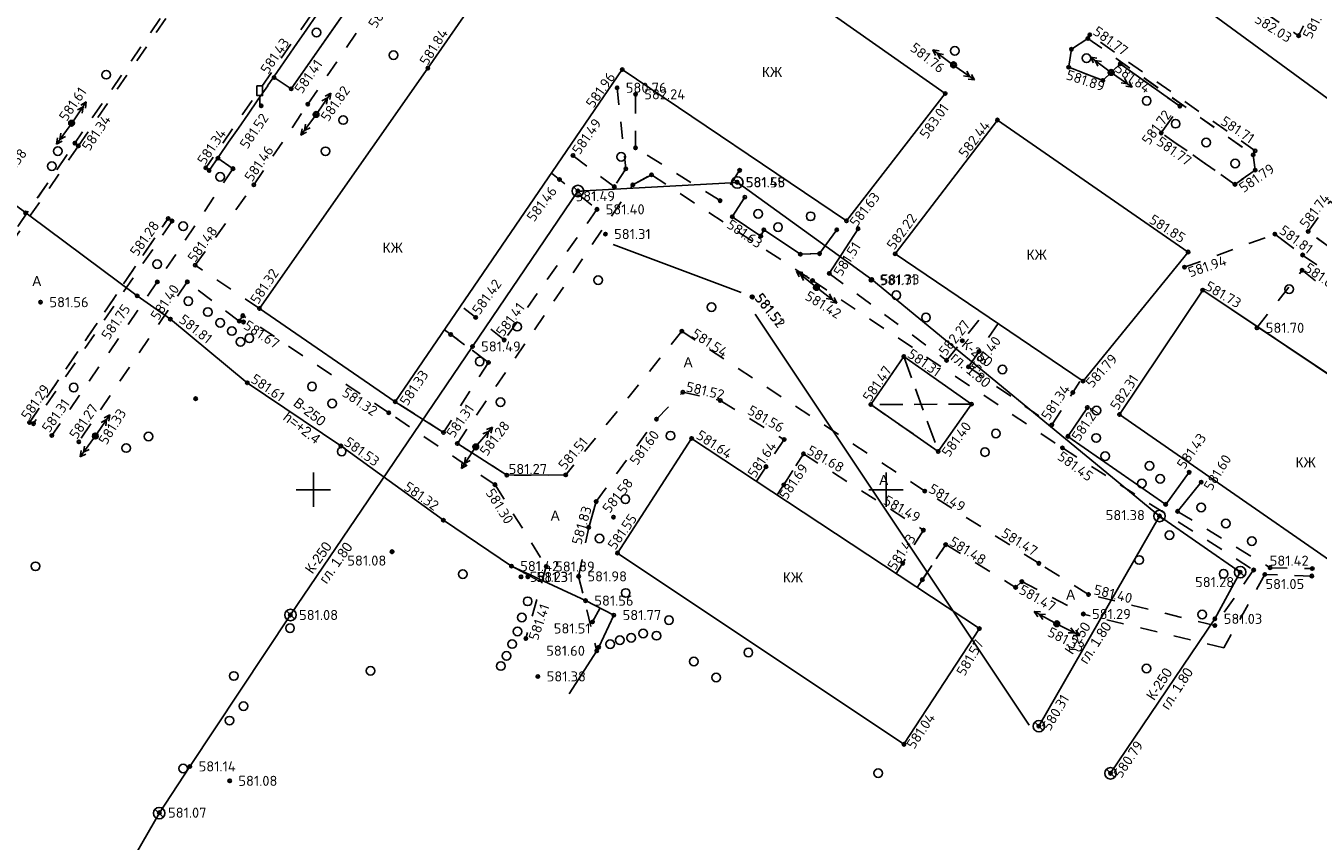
# Model space of a CAD drawing. Header units: metres. Extents: x 548732 to 549770, y 4592490 to 4594056.
# Tile 32 of 61: x 549225 to 549338, y 4593090 to 4593161. Entities that reach past the tile are written whole.
import ezdxf

# ---------------------------------------------------------------- set-up
doc = ezdxf.new("R2010")
doc.units = ezdxf.units.M
doc.header["$PDMODE"] = 32
doc.header["$PDSIZE"] = 0.3
for name, pattern in [('Д_ТРОТ_ТРУБА', [3, 1.5, -1.5]), ('ДОРОГИ_СТРОЯЩ', [9, 8, -1]), ('НАВЕС_ОПОРЫ', [3, 2, -1])]:
    doc.linetypes.add(name, pattern=pattern)
for name, color, linetype in [('(001) Сетка', 92, 'Continuous'), ('(003) Пункты', 7, 'Continuous'), ('(007) Здания', 7, 'Continuous'), ('(011) Колодцы', 7, 'Continuous'), ('(014) Водопровод', 5, 'ИК_Водопровод -------в--------'), ('(017) Канализация', 32, 'KANALIS_K_1'), ('(022) Возд. Линии', 7, 'Continuous'), ('(025) Дорога', 7, 'Continuous'), ('(026) Д_знаки', 7, 'Continuous'), ('(038) Деревья', 7, 'Continuous')]:
    doc.layers.add(name, color=color, linetype=linetype)
doc.layers.add('trubi goryachi', color=7, linetype='Continuous', lineweight=0)
doc.styles.add('BM-431', font='bm431.ttf')
doc.styles.add('D-431', font='d431.ttf')
doc.styles.add('P-131', font='p131.ttf')
doc.styles.add('S', font='txtwr', dxfattribs={"oblique": 15})
doc.styles.get("Standard").update_dxf_attribs({"font": 'simplex.shx'})
doc.linetypes.add('GAZ_VOZDUSH', pattern='A,1,-2,["~",Standard,S=3,R=0,X=-1.5,Y=-1.5],-1,10', length=14)
doc.linetypes.add('KANALIS_K', pattern='A,1,["<",Standard,S=1.8,R=0,X=-0.9,Y=-0.9],3,-1,["К",Standard,S=1.8,R=0,X=-0.9,Y=-0.9],-1,10', length=16)
doc.linetypes.add('KANALIS_K_1', pattern='A,1,[">",Standard,S=1.8,R=0,X=-0.9,Y=-0.9],3,-1,["К",Standard,S=1.8,R=0,X=-0.9,Y=-0.9],-1,10', length=16)
doc.linetypes.add('ИК_Водопровод -------в--------', pattern='A,9,-0.6,["В",Standard,S=1.2,R=0,X=0,Y=-0.6],-1.2', length=10.8)

# ---------------------------------------------------------------- blocks, each defined once
blk = doc.blocks.new('d')
at = {"layer": '(038) Деревья'}
blk.add_ellipse((0, 0), major_axis=(0.265, 0.265), ratio=1, start_param=5.497787, end_param=11.780972, dxfattribs=at)
blk = doc.blocks.new('strela1')
at = {"layer": '(022) Возд. Линии'}
for p, q in [((-2, 0), (-1.5, 0.25)), ((0, 0), (-2, 0)), ((-2, 0), (-1.5, -0.25)), ((-1.5, 0), (-1, 0.25)), ((-1.5, 0), (-1, -0.25))]:
    blk.add_line(p, q, dxfattribs=at)
blk = doc.blocks.new('strela2')
at = {"layer": '(022) Возд. Линии'}
for p, q in [((0, 0), (2, 0)), ((1.5, 0), (1, 0.25)), ((1.5, 0), (1, -0.25)), ((2, 0), (1.5, 0.25)), ((2, 0), (1.5, -0.25))]:
    blk.add_line(p, q, dxfattribs=at)
blk = doc.blocks.new('STOLB')
at = {"layer": '(022) Возд. Линии'}
blk.add_circle((0, 0), 0.25, dxfattribs=at)
blk = doc.blocks.new('I02063')
at = {"linetype": 'Continuous'}
blk.add_lwpolyline([(-0.5, 3.5), (-0.5, 1.8), (0.5, 1.8), (0.5, 3.5)], close=True, dxfattribs=at)
blk.add_lwpolyline([(0.5, 0), (0, 0), (0, 1.8)], dxfattribs=at)
at = {"color": 4, "style": 'S', "oblique": 15}
blk.add_attdef('Z', (1.280972, -0.066143), '', height=2, dxfattribs=at)
blk = doc.blocks.new('I01171')
blk.add_line((-0.722283, 0.697501), (0.702286, -0.69785))
blk.add_circle((0, 0), 1)
at = {"color": 4, "style": 'S', "oblique": 15}
blk.add_attdef('Z', (1.616431, -1.093486), '', height=2, dxfattribs=at)

msp = doc.modelspace()

# ---------------------------------------------------------------- linework, layer by layer
at = {"layer": '(001) Сетка'}
for p, q in [((549250.35, 4593122), (549250.35, 4593119)), ((549300.35, 4593122), (549300.35, 4593119)), ((549248.85, 4593120.5), (549251.85, 4593120.5)), ((549298.85, 4593120.5), (549301.85, 4593120.5))]:
    msp.add_line(p, q, dxfattribs=at)
at = {"layer": '(003) Пункты', "color": 7}
for p in [(549318.14, 4593160.24, 581.76), (549317.97, 4593159.92, 581.73), (549336.38, 4593160.16, 581.62), (549316.54, 4593158.97, 581.85), (549260.35, 4593157.32, 581.84), (549277.32, 4593157.2, 581.96), (549306.25, 4593157.61, 581.76), (549316.3, 4593157.4, 581.89), (549320.01, 4593156.95, 581.84), (549320.8, 4593157.7, 581.79), (549246.92, 4593156.5, 581.43), (549319.29, 4593156.25, 582.45), (549248.41, 4593155.51, 581.41), (549276.87, 4593155.61, 580.76), (549278.48, 4593155.04, 582.24), (549305.52, 4593155.1, 583.01), (549245.8, 4593154.03, 581.52), (549249.86, 4593154.17, 581.52), (549326.01, 4593154, 581.72), (549229.24, 4593152.51, 581.61), (549250.59, 4593153.28, 581.82), (549310.08, 4593152.79, 582.44), (549324.38, 4593151.66, 581.77), (549229.53, 4593150.77, 581.44), (549229.83, 4593150.53, 581.34), (549278.48, 4593150.36, 581.54), (549332.58, 4593150.1, 581.71), (549242.02, 4593149.45, 581.39), (549273.02, 4593149.69, 581.49), (549332.41, 4593149.76, 581.76), (549240.95, 4593148.62, 581.34), (549241.24, 4593148.38, 581.37), (549243.33, 4593148.54, 581.47), (549277.63, 4593148.53, 581.56), (549279.87, 4593148.01, 581.52), (549287.57, 4593148.4, 581.98), (549332.59, 4593148.42, 581.72), (549245.15, 4593147.13, 581.46), (549271.84, 4593147.59, 581.46), (549276.63, 4593146.97, 581.47), (549278.24, 4593147.14, 581.49), (549287.34, 4593147.37, 581.48), (549287.36, 4593147.34, 581.55), (549330.82, 4593147.17, 581.79), (549273.45, 4593146.59, 581.49), (549285.86, 4593145.75, 581.62), (549288.02, 4593146.05, 582.12), (549225.22, 4593144.67, 581.53), (549275.11, 4593144.99, 581.4), (549237.67, 4593144.2, 581.28), (549238.01, 4593143.97, 581.27), (549286.93, 4593144.34, 581.63), (549296.89, 4593143.99, 581.63), (549297.91, 4593143.3, 581.67), (549275.85, 4593142.83, 581.31), (549289.42, 4593142.66, 581.67), (549289.68, 4593143.2, 581.65), (549296.05, 4593143.21, 581.53), (549334.31, 4593142.83, 581.81), (549337.21, 4593143.05, 581.74), (549292.87, 4593141.07, 581.45), (549294.55, 4593141.12, 581.55), (549301.15, 4593141.11, 582.22), (549326.73, 4593141.26, 581.85), (549240.03, 4593140.11, 581.48), (549326.41, 4593139.93, 581.94), (549336.73, 4593141, 581.62), (549293.93, 4593138.77, 581.51), (549295.4, 4593139.39, 581.87), (549299.04, 4593138.8, 581.71), (549299.12, 4593138.87, 581.33), (549336.68, 4593139.67, 581.62), (549236.72, 4593138.65, 581.35), (549239.34, 4593138.66, 581.4), (549294.27, 4593138.17, 581.42), (549328, 4593137.94, 581.73), (549226.53, 4593136.88, 581.56), (549234.96, 4593137.43, 581.75), (549288.65, 4593137.35, 581.51), (549288.69, 4593137.31, 581.52), (549237.86, 4593135.4, 581.81), (549244.19, 4593135.7, 581.65), (549245.64, 4593136.33, 581.32), (549264.52, 4593135.55, 581.42), (549243.88, 4593135.23, 581.51), (549244.25, 4593135.15, 581.67), (549282.52, 4593134.34, 581.54), (549332.74, 4593134.64, 581.7), (549262.34, 4593134.06, 581.34), (549267.01, 4593133.58, 581.41), (549307.01, 4593133.51, 584.34), (549264.24, 4593133.01, 581.49), (549301.9, 4593132.14, 581.31), (549308.47, 4593132.58, 584.3), (549265.64, 4593131.62, 581.43), (549305.64, 4593131.8, 582.27), (549307.55, 4593131.24, 581.4), (549244.58, 4593129.84, 581.61), (549317.56, 4593129.99, 581.79), (549282.6, 4593129.02, 581.52), (549316.66, 4593129, 581.57), (549240.07, 4593128.45, 581.48), (549257.5, 4593128.19, 581.33), (549285.88, 4593128.29, 581.62), (549299.02, 4593127.94, 581.47), (549307.81, 4593127.98, 581.3), (549317.93, 4593127.68, 581.62), (549225.56, 4593126.37, 581.29), (549256.93, 4593127.22, 581.32), (549280.3, 4593126.66, 581.6), (549320.73, 4593127.07, 582.31), (549225.91, 4593126.27, 581.23), (549227.51, 4593125.23, 581.31), (549261.71, 4593125.5, 581.31), (549314.83, 4593126.16, 581.34), (549229.86, 4593124.68, 581.27), (549231.31, 4593125.19, 581.33), (549252.75, 4593124.32, 581.53), (549262.92, 4593124.54, 581.34), (549264.53, 4593124.24, 581.28), (549283.38, 4593124.98, 581.64), (549291.46, 4593124.88, 581.56), (549315.75, 4593124.15, 581.45), (549316.24, 4593125.16, 581.21), (549293.14, 4593123.63, 581.68), (549304.91, 4593123.84, 581.4), (549289.87, 4593122.51, 581.63), (549326.82, 4593122.02, 581.42), (549266.21, 4593120.94, 581.3), (549267.24, 4593121.77, 581.27), (549272.38, 4593121.79, 581.51), (549291.42, 4593120.92, 581.69), (549327.87, 4593121.16, 581.6), (549303.73, 4593120.38, 581.49), (549275.04, 4593119.46, 581.52), (549324.77, 4593119.22, 581.37), (549325.81, 4593118.61, 581.42), (549261.7, 4593117.83, 581.32), (549276.55, 4593118.1, 581.58), (549324.23, 4593118.2, 581.38), (549274.39, 4593117.21, 581.83), (549303.61, 4593116.97, 581.49), (549257.21, 4593115.08, 581.07), (549257.22, 4593115.09, 581.08), (549305.56, 4593115.7, 581.48), (549276.9, 4593114.97, 581.55), (549301.81, 4593114.07, 581.43), (549313.69, 4593114.07, 581.47), (549267.65, 4593113.83, 581.42), (549268.48, 4593112.89, 581.23), (549269.07, 4593112.88, 581.31), (549270.69, 4593113.79, 581.88), (549273.51, 4593112.93, 581.98), (549331.27, 4593113.3, 581.28), (549332.45, 4593113.49, 581.33), (549333.42, 4593113.1, 581.35), (549333.89, 4593113.69, 581.31), (549337.53, 4593112.96, 581.05), (549337.57, 4593113.61, 581.42), (549303.52, 4593112.64, 581.35), (549311.67, 4593111.97, 581.5), (549312.21, 4593112.47, 581.47), (549274.11, 4593110.81, 581.56), (549318.04, 4593111.35, 581.4), (549248.34, 4593109.56, 581.08), (549276.58, 4593109.54, 581.77), (549317.58, 4593109.64, 581.29), (549274.73, 4593108.95, 581.51), (549308.5, 4593108.37, 581.57), (549315.26, 4593108.79, 581.33), (549329.07, 4593109.22, 581.03), (549329.07, 4593108.63, 581.05), (549268.91, 4593107.5, 581.41), (549275.09, 4593106.42, 581.6), (549275.26, 4593106.74, 581.6), (549269.95, 4593104.19, 581.38), (549313.69, 4593099.84, 580.31), (549301.92, 4593098.26, 581.04), (549239.56, 4593096.33, 581.13), (549243.04, 4593095.07, 581.08), (549319.95, 4593095.73, 580.79), (549236.9, 4593092.29, 581.07)]:
    msp.add_point(p, dxfattribs=at)
at = {"layer": '(007) Здания'}
for p, q in [((549274.08, 4593177.22), (549260.35, 4593157.32)), ((549260.35, 4593157.32), (549245.64, 4593136.33)), ((549277.32, 4593157.2), (549257.5, 4593128.19)), ((549296.89, 4593143.99), (549277.32, 4593157.2)), ((549296.89, 4593143.99), (549305.52, 4593155.1)), ((549310.08, 4593152.79), (549301.15, 4593141.11)), ((549326.73, 4593141.26), (549310.08, 4593152.79)), ((549317.56, 4593129.99), (549326.73, 4593141.26)), ((549301.15, 4593141.11), (549317.56, 4593129.99)), ((549320.73, 4593127.07), (549328, 4593137.94)), ((549328, 4593137.94), (549350.02, 4593123.18)), ((549245.64, 4593136.33), (549257.5, 4593128.19)), ((549307.81, 4593127.98), (549301.9, 4593132.14)), ((549283.38, 4593124.98), (549276.9, 4593114.97)), ((549308.5, 4593108.37), (549283.38, 4593124.98)), ((549276.9, 4593114.97), (549301.92, 4593098.26)), ((549301.92, 4593098.26), (549308.5, 4593108.37))]:
    msp.add_line(p, q, dxfattribs=at)
at = {"layer": '(007) Здания', "flags": 128}
for points in [[(549274.08, 4593177.22), (549305.52, 4593155.1)], [(549260.35, 4593157.32), (549245.64, 4593136.33), (549257.5, 4593128.19)], [(549296.89, 4593143.99), (549277.32, 4593157.2), (549257.5, 4593128.19)]]:
    msp.add_lwpolyline(points, dxfattribs=at)
at = {"layer": '(007) Здания'}
for points in [[(549317.56, 4593129.99), (549326.73, 4593141.26), (549310.08, 4593152.79)], [(549355.38, 4593116.62), (549348.71, 4593121.51), (549350.02, 4593123.18), (549328, 4593137.94)], [(549320.73, 4593127.07), (549348.76, 4593107.61), (549355.38, 4593116.62)]]:
    msp.add_lwpolyline(points, dxfattribs=at)
at = {"layer": '(007) Здания', "flags": 128}
for points in [[(549304.91, 4593123.84), (549307.81, 4593127.98), (549301.9, 4593132.14), (549299.02, 4593127.94)], [(549283.38, 4593124.98), (549276.9, 4593114.97), (549301.92, 4593098.26), (549308.5, 4593108.37)]]:
    msp.add_lwpolyline(points, close=True, dxfattribs=at)
at = {"layer": '(007) Здания', "linetype": 'НАВЕС_ОПОРЫ'}
for points in [[(549301.9, 4593132.14), (549304.91, 4593123.84)], [(549307.81, 4593127.98), (549299.02, 4593127.94)]]:
    msp.add_lwpolyline(points, dxfattribs=at)
at = {"layer": '(014) Водопровод', "linetype": 'GAZ_VOZDUSH'}
for q in [(549261.7, 4593117.83), (549274.11, 4593110.81)]:
    msp.add_line((549267.65, 4593113.83), q, dxfattribs=at)
at = {"layer": '(014) Водопровод', "flags": 128}
for points in [[(549428.84, 4593101.05), (549389.71, 4593121.18), (549359.81, 4593139.39), (549141.81, 4593298.95)], [(549276.54, 4593141.91), (549287.7, 4593137.73)], [(549312.86, 4593099.92), (549288.92, 4593135.84)]]:
    msp.add_lwpolyline(points, dxfattribs=at)
at = {"layer": '(014) Водопровод', "linetype": 'GAZ_VOZDUSH', "flags": 128}
for points in [[(549234.96, 4593137.43), (549224, 4593145.61), (549223.01, 4593146.96), (549212.9, 4593153.43), (549207.33, 4593157.68)], [(549244.58, 4593129.84), (549237.86, 4593135.4), (549234.96, 4593137.43)], [(549261.7, 4593117.83), (549252.75, 4593124.32), (549244.58, 4593129.84)], [(549272.67, 4593102.66), (549275.09, 4593106.42), (549275.26, 4593106.74), (549276.58, 4593109.54), (549274.11, 4593110.81)]]:
    msp.add_lwpolyline(points, dxfattribs=at)
at = {"layer": '(017) Канализация', "linetype": 'KANALIS_K'}
for p, q in [((549273.45, 4593146.59), (549287.36, 4593147.34)), ((549287.34, 4593147.37), (549299.12, 4593138.87)), ((549273.45, 4593146.59), (549264.24, 4593133.01)), ((549299.12, 4593138.87), (549324.23, 4593118.2)), ((549264.24, 4593133.01), (549248.34, 4593109.56)), ((549324.23, 4593118.2), (549313.69, 4593099.84)), ((549331.27, 4593113.3), (549324.23, 4593118.2)), ((549329.07, 4593109.22), (549331.27, 4593113.3)), ((549248.34, 4593109.56), (549239.56, 4593096.33)), ((549319.95, 4593095.73), (549329.07, 4593109.22)), ((549239.56, 4593096.33), (549236.9, 4593092.29)), ((549239.56, 4593096.33), (549239.56, 4593096.33))]:
    msp.add_line(p, q, dxfattribs=at)
at = {"layer": '(017) Канализация', "linetype": 'KANALIS_K', "flags": 128}
msp.add_lwpolyline([(549190.16, 4593011.17), (549236.9, 4593092.29)], dxfattribs=at)
at = {"layer": '(022) Возд. Линии', "color": 1, "linetype": 'ByBlock'}
msp.add_line((549274.73, 4593108.95), (549275.39, 4593110.17), dxfattribs=at)
at = {"layer": '(025) Дорога', "linetype": 'Д_ТРОТ_ТРУБА'}
for p, q in [((549268.82, 4593189.07), (549240.95, 4593148.62)), ((549241.24, 4593148.38), (549269.19, 4593188.82)), ((549249.86, 4593154.17), (549254.76, 4593161.36)), ((549318.14, 4593160.24), (549317.97, 4593159.92)), ((549317.97, 4593159.92), (549332.41, 4593149.76)), ((549332.58, 4593150.1), (549318.14, 4593160.24)), ((549316.54, 4593158.97), (549316.3, 4593157.4)), ((549276.87, 4593155.61), (549277.63, 4593148.53)), ((549245.15, 4593147.13), (549249.86, 4593154.17)), ((549324.38, 4593151.66), (549326.01, 4593154)), ((549330.82, 4593147.17), (549324.38, 4593151.66)), ((549219.52, 4593136.17), (549229.53, 4593150.77)), ((549229.83, 4593150.53), (549219.76, 4593135.91)), ((549285.86, 4593145.75), (549278.48, 4593150.36)), ((549242.02, 4593149.45), (549243.33, 4593148.54)), ((549276.63, 4593146.97), (549273.02, 4593149.69)), ((549243.33, 4593148.54), (549236.72, 4593138.65)), ((549271.14, 4593148.15), (549275.11, 4593144.99)), ((549277.63, 4593148.53), (549276.63, 4593146.97)), ((549287.57, 4593148.4), (549285.86, 4593145.75)), ((549332.59, 4593148.42), (549330.82, 4593147.17)), ((549240.03, 4593140.11), (549245.15, 4593147.13)), ((549262.92, 4593124.54), (549278.24, 4593147.14)), ((549337.21, 4593143.05), (549339.11, 4593145.69)), ((549275.11, 4593144.99), (549267.01, 4593133.58)), ((549225.56, 4593126.37), (549237.67, 4593144.2)), ((549289.68, 4593143.2), (549289.42, 4593142.66)), ((549326.41, 4593139.93), (549334.31, 4593142.83)), ((549334.31, 4593142.83), (549336.73, 4593141)), ((549344.01, 4593138.1), (549337.21, 4593143.05)), ((549245.64, 4593136.33), (549240.03, 4593140.11)), ((549294.55, 4593141.12), (549292.87, 4593141.07)), ((549336.73, 4593141), (549367.63, 4593119.99)), ((549295.4, 4593139.39), (549305.64, 4593131.8)), ((549332.74, 4593134.64), (549336.68, 4593139.67)), ((549336.68, 4593139.67), (549344.82, 4593133.35)), ((549236.72, 4593138.65), (549227.51, 4593125.23)), ((549239.34, 4593138.66), (549229.86, 4593124.68)), ((549243.88, 4593135.23), (549239.34, 4593138.66)), ((549293.93, 4593138.77), (549315.75, 4593124.15)), ((549256.93, 4593127.22), (549244.19, 4593135.7)), ((549267.01, 4593133.58), (549264.52, 4593135.55)), ((549262.34, 4593134.06), (549265.64, 4593131.62)), ((549282.52, 4593134.34), (549272.38, 4593121.79)), ((549303.73, 4593120.38), (549282.52, 4593134.34)), ((549305.64, 4593131.8), (549307.01, 4593133.51)), ((549265.64, 4593131.62), (549261.71, 4593125.5)), ((549280.3, 4593126.66), (549282.6, 4593129.02)), ((549282.6, 4593129.02), (549285.88, 4593128.29)), ((549285.88, 4593128.29), (549291.46, 4593124.88)), ((549299.02, 4593127.94), (549304.91, 4593123.84)), ((549266.21, 4593120.94), (549256.93, 4593127.22)), ((549275.04, 4593119.46), (549280.3, 4593126.66)), ((549291.46, 4593124.88), (549289.87, 4593122.51)), ((549291.42, 4593120.92), (549293.14, 4593123.63)), ((549293.14, 4593123.63), (549303.61, 4593116.97)), ((549266.21, 4593120.94), (549270.69, 4593113.79)), ((549313.69, 4593114.07), (549303.73, 4593120.38)), ((549273.51, 4593112.93), (549274.39, 4593117.21)), ((549303.61, 4593116.97), (549301.81, 4593114.07)), ((549303.52, 4593112.64), (549305.56, 4593115.7)), ((549305.56, 4593115.7), (549311.67, 4593111.97)), ((549270.69, 4593113.79), (549268.91, 4593107.5)), ((549337.53, 4593112.96), (549333.42, 4593113.1)), ((549333.89, 4593113.69), (549337.57, 4593113.61)), ((549273.51, 4593112.93), (549275.09, 4593106.42)), ((549275.09, 4593106.42), (549275.26, 4593106.74))]:
    msp.add_line(p, q, dxfattribs=at)
at = {"layer": '(025) Дорога', "linetype": 'ByBlock'}
for p, q in [((549270.03, 4593186.44), (549248.41, 4593155.51)), ((549316.54, 4593158.97), (549317.97, 4593159.92)), ((549316.3, 4593157.4), (549319.29, 4593156.25)), ((549319.29, 4593156.25), (549320.8, 4593157.7)), ((549320.8, 4593157.7), (549326.01, 4593154)), ((549248.41, 4593155.51), (549246.92, 4593156.5)), ((549332.58, 4593150.1), (549332.41, 4593149.76)), ((549332.41, 4593149.76), (549332.59, 4593148.42)), ((549240.95, 4593148.62), (549241.24, 4593148.38)), ((549278.24, 4593147.14), (549279.87, 4593148.01)), ((549286.93, 4593144.34), (549288.02, 4593146.05)), ((549237.67, 4593144.2), (549238.01, 4593143.97)), ((549289.42, 4593142.66), (549286.93, 4593144.34)), ((549292.87, 4593141.07), (549289.68, 4593143.2)), ((549296.05, 4593143.21), (549294.55, 4593141.12)), ((549295.4, 4593139.39), (549297.91, 4593143.3)), ((549244.19, 4593135.7), (549243.88, 4593135.23)), ((549301.9, 4593132.14), (549299.02, 4593127.94)), ((549308.47, 4593132.58), (549307.55, 4593131.24)), ((549261.71, 4593125.5), (549257.5, 4593128.19)), ((549304.91, 4593123.84), (549307.81, 4593127.98)), ((549317.93, 4593127.68), (549316.24, 4593125.16)), ((549225.91, 4593126.27), (549225.56, 4593126.37)), ((549267.24, 4593121.77), (549262.92, 4593124.54)), ((549316.24, 4593125.16), (549324.77, 4593119.22)), ((549324.77, 4593119.22), (549326.82, 4593122.02)), ((549272.38, 4593121.79), (549267.24, 4593121.77)), ((549327.87, 4593121.16), (549325.81, 4593118.61)), ((549274.39, 4593117.21), (549275.04, 4593119.46)), ((549311.67, 4593111.97), (549312.21, 4593112.47))]:
    msp.add_line(p, q, dxfattribs=at)
at = {"layer": '(025) Дорога', "linetype": 'Д_ТРОТ_ТРУБА', "flags": 128}
for points in [[(549229.83, 4593150.53), (549260.61, 4593195.39), (549260.23, 4593195.61), (549229.53, 4593150.77)], [(549268.82, 4593189.07), (549240.95, 4593148.62), (549241.24, 4593148.38), (549269.19, 4593188.82)], [(549339.49, 4593166.38), (549336.38, 4593160.16), (549327.07, 4593166.54), (549329.58, 4593173.22)], [(549332.58, 4593150.1), (549318.14, 4593160.24), (549317.97, 4593159.92), (549332.41, 4593149.76)], [(549316.54, 4593158.97), (549316.3, 4593157.4), (549319.29, 4593156.25), (549320.8, 4593157.7), (549326.01, 4593154)], [(549332.58, 4593150.1), (549332.41, 4593149.76), (549332.59, 4593148.42), (549330.82, 4593147.17), (549324.38, 4593151.66), (549326.01, 4593154)], [(549229.83, 4593150.53), (549219.76, 4593135.91), (549219.52, 4593136.17), (549229.53, 4593150.77)], [(549225.91, 4593126.27), (549225.56, 4593126.37), (549237.67, 4593144.2)], [(549238.01, 4593143.97), (549225.91, 4593126.27)], [(549326.41, 4593139.93), (549334.31, 4593142.83), (549336.73, 4593141)]]:
    msp.add_lwpolyline(points, dxfattribs=at)
at = {"layer": '(025) Дорога', "linetype": 'Д_ТРОТ_ТРУБА'}
for points in [[(549245.64, 4593136.33), (549240.03, 4593140.11), (549245.15, 4593147.13), (549249.86, 4593154.17), (549254.76, 4593161.36)], [(549276.87, 4593155.61), (549277.63, 4593148.53), (549276.63, 4593146.97), (549272.47, 4593150.1)], [(549278.48, 4593150.36), (549278.48, 4593155.04)], [(549262.92, 4593124.54), (549278.24, 4593147.14), (549279.87, 4593148.01)], [(549279.87, 4593148.01), (549293.93, 4593138.77)], [(549275.11, 4593144.99), (549267.01, 4593133.58), (549263.23, 4593136.57)], [(549295.4, 4593139.39), (549305.64, 4593131.8), (549308.89, 4593135.86)], [(549256.93, 4593127.22), (549244.19, 4593135.7), (549243.88, 4593135.23), (549239.34, 4593138.66)], [(549293.93, 4593138.77), (549315.75, 4593124.15), (549332.45, 4593113.49)], [(549261.79, 4593134.47), (549265.64, 4593131.62), (549261.71, 4593125.5), (549257.5, 4593128.19)], [(549310.14, 4593135.02), (549307.55, 4593131.24), (549314.83, 4593126.16), (549317.37, 4593130.11)], [(549282.52, 4593134.34), (549272.38, 4593121.79), (549267.24, 4593121.77), (549262.92, 4593124.54)], [(549273.51, 4593112.93), (549274.39, 4593117.21), (549275.04, 4593119.46), (549280.3, 4593126.66), (549282.6, 4593129.02), (549285.88, 4593128.29), (549291.46, 4593124.88), (549289.03, 4593121.25)], [(549290.86, 4593120.04), (549293.14, 4593123.63), (549303.61, 4593116.97), (549301.25, 4593113.17)], [(549318.04, 4593111.35), (549313.69, 4593114.07), (549303.73, 4593120.38)], [(549325.81, 4593118.61), (549333.89, 4593113.69), (549337.57, 4593113.61)], [(549303.07, 4593111.96), (549305.56, 4593115.7), (549311.67, 4593111.97), (549312.21, 4593112.47), (549317.58, 4593109.64)], [(549333.42, 4593113.1), (549329.85, 4593106.69), (549317.58, 4593109.64)], [(549332.45, 4593113.49), (549329.07, 4593108.63)], [(549329.07, 4593108.63), (549318.04, 4593111.35)]]:
    msp.add_lwpolyline(points, dxfattribs=at)
at = {"layer": '(025) Дорога', "linetype": 'Д_ТРОТ_ТРУБА', "flags": 128}
msp.add_lwpolyline([(549337.21, 4593143.05), (549339.11, 4593145.69), (549346.02, 4593140.56), (549344.01, 4593138.1)], close=True, dxfattribs=at)
at = {"layer": 'trubi goryachi', "linetype": 'ByBlock'}
for points in [[(549270.03, 4593186.44), (549248.41, 4593155.51), (549246.92, 4593156.5)], [(549296.05, 4593143.21), (549294.55, 4593141.12), (549292.87, 4593141.07), (549289.68, 4593143.2), (549289.42, 4593142.66), (549286.93, 4593144.34), (549288.02, 4593146.05)], [(549317.93, 4593127.68), (549316.24, 4593125.16), (549324.77, 4593119.22), (549326.82, 4593122.02)], [(549267.65, 4593113.83), (549270.04, 4593112.55)]]:
    msp.add_lwpolyline(points, dxfattribs=at)

# ---------------------------------------------------------------- block references
at = {"layer": '(011) Колодцы', "xscale": 0.5, "yscale": 0.5, "zscale": 0.5}
for p in [(549273.45, 4593146.59), (549287.37, 4593147.34), (549324.23, 4593118.2), (549331.28, 4593113.3, 581.28), (549248.35, 4593109.56), (549313.7, 4593099.84), (549319.95, 4593095.73), (549236.88, 4593092.25)]:
    msp.add_blockref('I01171', p, dxfattribs=at)
at = {"layer": '(022) Возд. Линии'}
for name, p, rotation in [('strela1', (549306.03, 4593157.73), 323.3163991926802), ('strela1', (549319.81, 4593157.1, 0.21), 323.722678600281), ('STOLB', (549306.25, 4593157.61), 51.00522516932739), ('strela2', (549306.44, 4593157.44), 324.8408227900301), ('STOLB', (549320.01, 4593156.95, 0.21), 51.00522516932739), ('strela2', (549320.21, 4593156.81, 0.21), 325.2471021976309), ('strela2', (549250.73, 4593153.49, 581.82), 55.61286682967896), ('strela2', (549229.39, 4593152.72, 581.61), 55.61286682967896), ('STOLB', (549250.59, 4593153.28, 581.82), 51.00522516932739), ('strela1', (549229.1, 4593152.3, 581.61), 54.08844323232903), ('STOLB', (549229.24, 4593152.51, 581.61), 51.00522516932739), ('strela1', (549250.44, 4593153.08, 581.82), 54.08844323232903), ('strela2', (549294.08, 4593138.33, 581.42), 140.6832501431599), ('STOLB', (549294.27, 4593138.17, 581.42), 51.00522516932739), ('strela1', (549294.47, 4593138.02, 581.42), 142.4208804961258), ('strela2', (549231.45, 4593125.39, 581.33), 55.61286682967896), ('STOLB', (549231.31, 4593125.19, 581.33), 51.00522516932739), ('strela1', (549264.69, 4593124.44, 581.28), 230.0192629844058), ('strela1', (549231.16, 4593124.98, 581.33), 54.08844323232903), ('STOLB', (549264.53, 4593124.24, 581.28), 51.00522516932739), ('strela2', (549264.39, 4593124.03, 581.28), 236.253806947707), ('strela2', (549315.04, 4593108.91, 1163.17), 151.8297398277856), ('STOLB', (549315.26, 4593108.79, 1163.17), 51.00522516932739), ('strela1', (549315.48, 4593108.68, 1163.17), 152.9036365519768)]:
    msp.add_blockref(name, p, dxfattribs=dict(at, rotation=rotation))
at = {"layer": '(026) Д_знаки', "xscale": 0.5, "yscale": 0.5, "zscale": 0.5}
msp.add_blockref('I02063', (549245.67, 4593154.03, 581.52), dxfattribs=at)
at = {"layer": '(038) Деревья', "linetype": 'Continuous'}
for p in [(549250.63, 4593160.43), (549306.35, 4593158.83), (549257.35, 4593158.46), (549317.86, 4593158.19), (549232.26, 4593156.75), (549323.11, 4593154.47), (549252.96, 4593152.79), (549325.64, 4593152.47), (549228.03, 4593150.08), (549251.41, 4593150.06), (549328.3, 4593150.83), (549227.52, 4593148.76), (549277.23, 4593149.58), (549330.83, 4593148.99), (549242.2, 4593147.82), (549289.18, 4593144.6), (549293.77, 4593144.38), (549238.99, 4593143.51), (549290.92, 4593143.44), (549236.72, 4593140.2), (549275.22, 4593138.8), (549301.25, 4593137.5), (549335.55, 4593138.02), (549239.43, 4593136.97), (549285.11, 4593136.45), (549241.14, 4593136.02), (549303.84, 4593135.55), (549242.22, 4593135.07), (549243.23, 4593134.36), (549268.14, 4593134.74), (549243.98, 4593133.41), (549244.76, 4593133.73), (549264.87, 4593131.7), (549310.51, 4593131.01), (549250.23, 4593129.52), (549229.42, 4593129.42), (549251.98, 4593128.02), (549266.68, 4593128.14), (549318.72, 4593127.41), (549235.95, 4593125.15), (549281.54, 4593125.22), (549309.95, 4593125.4), (549318.7, 4593125.02), (549234.01, 4593124.14), (549252.82, 4593123.84), (549308.99, 4593123.79), (549319.48, 4593123.43), (549323.36, 4593122.59), (549322.68, 4593121.04), (549324.28, 4593121.46), (549277.59, 4593119.67), (549327.87, 4593118.95), (549330.03, 4593117.54), (549275.34, 4593116.24), (549325.11, 4593116.53), (549332.3, 4593116.01), (549226.09, 4593113.81), (549322.46, 4593114.36), (549263.39, 4593113.13), (549329.83, 4593113.16), (549277.62, 4593111.48), (549269.06, 4593110.75), (549268.55, 4593109.34), (549327.96, 4593109.59), (549248.31, 4593108.4), (549268.17, 4593108.12), (549281.4, 4593109.11), (549267.7, 4593107.02), (549276.27, 4593107.01), (549277.11, 4593107.35), (549278.1, 4593107.57), (549279.15, 4593107.94), (549280.3, 4593107.75), (549267.22, 4593105.98), (549288.33, 4593106.28), (549255.34, 4593104.68), (549266.72, 4593105.1), (549283.57, 4593105.49), (549323.09, 4593104.88), (549243.4, 4593104.23), (549285.51, 4593104.1), (549244.24, 4593101.59), (549243.03, 4593100.33), (549238.98, 4593096.14), (549299.67, 4593095.74)]:
    msp.add_blockref('d', p, dxfattribs=at)

# ---------------------------------------------------------------- texts
at = {"layer": '(003) Пункты', "color": 7}
for s, rotation, p in [('581.49', 56.021, (549255.81, 4593160.73, 581.49)), ('581.62', 62.3247, (549337.47, 4593159.8, 581.62)), ('582.03', 327.847, (549332.44, 4593161.38, 582.03)), ('581.84', 57.7272, (549260.3, 4593157.48, 581.84)), ('581.77', 324.0815, (549318.34, 4593160.34, 581.76)), ('581.43', 55.7349, (549246.39, 4593156.73, 581.43)), ('581.76', 321.8255, (549302.37, 4593158.93, 1163.52)), ('581.41', 55.0756, (549249.35, 4593155.02, 581.41)), ('581.96', 54.5519, (549274.79, 4593153.77, 581.96)), ('581.89', 341.4277, (549316, 4593156.37, 581.89)), ('581.84', 323.8231, (549320.25, 4593157.12, 581.84)), ('581.61', 55.6011, (549228.8, 4593152.61, 581.61)), ('581.82', 54.9202, (549251.64, 4593152.58, 581.82)), ('583.01', 54.5338, (549303.93, 4593151.07, 583.01)), ('581.72', 53.5044, (549323.32, 4593150.54)), ('581.34', 55.8337, (549230.8, 4593150.02, 581.34)), ('581.52', 55.5076, (549244.58, 4593150.19)), ('581.49', 55.208, (549273.59, 4593149.69, 581.49)), ('582.44', 52.8396, (549307.31, 4593149.42, 582.44)), ('581.71', 326.2684, (549329.48, 4593152.47, 581.71)), ('581.34', 55.87, (549240.87, 4593148.8, 581.34)), ('581.77', 324.5633, (549323.88, 4593150.7, 581.77)), ('581.58', 52.7519, (549223.32, 4593147.12, 581.58)), ('581.46', 55.6152, (549244.99, 4593147.33, 581.46)), ('581.79', 34.2436, (549331.56, 4593146.4, 581.79)), ('581.46', 53.0288, (549269.61, 4593143.83, 581.46)), ('581.63', 52.0162, (549297.79, 4593143.37, 581.63)), ('581.74', 52.5739, (549337.09, 4593143.25, 581.74)), ('582.22', 53.8335, (549301.05, 4593141.38, 582.22)), ('581.28', 54.3976, (549234.98, 4593140.81, 581.28)), ('581.48', 54.0456, (549240.01, 4593140.29, 581.48)), ('581.63', 325.69, (549286.36, 4593143.45, -0.04)), ('581.85', 327.4177, (549323.24, 4593143.86)), ('581.81', 323.3531, (549334.6, 4593142.97, 581.81)), ('581.51', 57.0174, (549296.45, 4593139.06, -0.36)), ('581.94', 18.748, (549326.91, 4593139.04, 581.94)), ('581.62', 325.0992, (549336.8, 4593139.66, 581.62)), ('581.32', 56.2287, (549245.51, 4593136.63, 581.32)), ('581.42', 54.2182, (549264.85, 4593135.71, 581.42)), ('581.40', 56.0445, (549236.8, 4593135.22, 581.4)), ('581.42', 328.3988, (549293.19, 4593137.17, 581.42)), ('581.73', 329.6644, (549328.12, 4593138.02, 581.73)), ('581.75', 55.1735, (549232.49, 4593133.51, 581.75)), ('581.41', 53.2727, (549266.93, 4593133.81, 581.41)), ('581.52', 308.5042, (549288.83, 4593137.19, 581.52)), ('581.51', 308.5042, (549288.84, 4593137.24, 581.51)), ('581.81', 321.5822, (549238.53, 4593135.2, 581.81)), ('581.67', 326.6834, (549244.18, 4593134.63, 581.67)), ('581.54', 326.6442, (549283.29, 4593133.9, 581.54)), ('582.27', 51.6233, (549305.57, 4593132.11, 582.27)), ('581.40', 53.7088, (549308.44, 4593130.74, 581.4)), ('581.31', 324.9014, (549302.14, 4593132.15, 581.31)), ('581.79', 48.1904, (549318.36, 4593129.33, 581.79)), ('581.33', 55.6287, (549258.55, 4593127.76, 581.33)), ('581.47', 55.5772, (549298.98, 4593128.11, 581.47)), ('581.29', 55.7025, (549225.49, 4593126.51, 581.29)), ('581.61', 325.7356, (549244.8, 4593129.95, 581.61)), ('581.52', 346.8977, (549282.82, 4593129.1, 581.52)), ('581.34', 56.0869, (549314.57, 4593126.48, 581.34)), ('582.31', 56.4725, (549320.59, 4593127.37, 582.31)), ('581.32', 326.0166, (549252.77, 4593128.76, 581.32)), ('581.31', 54.3444, (549227.29, 4593125.42, 581.31)), ('581.27', 55.1014, (549229.69, 4593124.84, 581.27)), ('581.33', 58.1387, (549232.28, 4593124.35, 581.33)), ('581.31', 54.9677, (549262.61, 4593124.95, 581.31)), ('581.56', 329.8066, (549288.17, 4593127.17, 581.56)), ('581.21', 55.9713, (549317.22, 4593124.67, 581.21)), ('581.28', 52.5373, (549265.5, 4593123.37, 581.28)), ('581.40', 53.7399, (549305.85, 4593123.28, 581.4)), ('581.60', 53.3505, (549278.6, 4593122.56, 581.6)), ('581.64', 326.5189, (549283.69, 4593125.04, 581.64)), ('581.43', 54.7613, (549326.4, 4593122.23, 581.42)), ('581.53', 324.3705, (549252.95, 4593124.46, 581.53)), ('581.51', 50.115, (549272.33, 4593122.15, 581.51)), ('581.64', 56.2432, (549288.93, 4593121.47, 581.63)), ('581.68', 330.3608, (549293.36, 4593123.66, 581.68)), ('581.45', 323.7698, (549315.24, 4593123.21)), ('581.60', 58.2355, (549328.78, 4593120.34, 581.6)), ('581.69', 55.6322, (549291.68, 4593119.55, 581.69)), ('581.32', 324.8664, (549258.16, 4593120.55, 581.32)), ('581.58', 51.6301, (549276.2, 4593118.36, 581.58)), ('581.49', 328.5895, (549303.99, 4593120.33, 581.49)), ('581.30', 302.0788, (549265.35, 4593120.25, 581.3)), ('581.49', 330.4885, (549300.03, 4593119.3, 581.49)), ('581.83', 74.0539, (549273.73, 4593115.62, 581.83)), ('581.55', 54.9809, (549276.7, 4593115.18, 581.55)), ('581.43', 57.1458, (549301.15, 4593113.38, 581.43)), ('581.48', 328.2517, (549305.79, 4593115.72, 581.48)), ('581.47', 328.0443, (549310.33, 4593116.47, 581.47)), ('581.47', 330.5215, (549311.87, 4593111.49, 581.47)), ('581.40', 346.0647, (549318.42, 4593111.38, 581.4)), ('581.41', 70.9752, (549269.94, 4593107.26, 581.41)), ('581.33', 333.3564, (549314.37, 4593107.76, 581.33)), ('581.57', 59.3694, (549307.2, 4593104.15, 581.57)), ('580.31', 59.209, (549314.67, 4593099.37, 580.31)), ('581.04', 56.1312, (549302.8, 4593097.77, 581.04)), ('580.79', 56.1239, (549320.88, 4593095.22, 580.79))]:
    msp.add_text(s, height=0.88, rotation=rotation, dxfattribs=at).set_placement(p)
for s, p in [('580.76', (549277.63, 4593155.17, 580.76)), ('582.24', (549279.24, 4593154.6, 582.24)), ('581.48', (549288.1, 4593146.93, 581.48)), ('581.55', (549288.12, 4593146.9, 581.55)), ('581.49', (549273.24, 4593145.7, 581.49)), ('581.40', (549275.87, 4593144.55, 581.4)), ('581.31', (549276.61, 4593142.39, 581.31)), ('581.71', (549299.8, 4593138.36, 581.71)), ('581.33', (549299.89, 4593138.43, 581.33)), ('581.56', (549227.3, 4593136.44, 581.56)), ('581.70', (549333.51, 4593134.2, 581.7)), ('581.49', (549265, 4593132.57, 581.49)), ('581.27', (549267.4, 4593121.87, 581.27)), ('581.38', (549319.53, 4593117.84, 581.38)), ('581.08', (549253.31, 4593113.87, 581.08)), ('581.42', (549268.41, 4593113.39, 581.42)), ('581.89', (549271.46, 4593113.35, 581.88)), ('581.42', (549333.85, 4593113.86, 581.42)), ('581.23', (549269.24, 4593112.45, 581.23)), ('581.31', (549269.84, 4593112.43, 581.31)), ('581.98', (549274.28, 4593112.49, 581.98)), ('581.28', (549327.34, 4593111.99, 581.28)), ('581.05', (549333.48, 4593111.82, 581.05)), ('581.56', (549274.88, 4593110.37, 581.56)), ('581.08', (549249.1, 4593109.12, 581.08)), ('581.77', (549277.35, 4593109.11, 581.77)), ('581.29', (549318.34, 4593109.2, 581.29)), ('581.03', (549329.84, 4593108.78, 581.03)), ('581.51', (549271.34, 4593107.94)), ('581.60', (549270.68, 4593105.99, 581.6)), ('581.38', (549270.72, 4593103.75, 581.38)), ('581.14', (549240.33, 4593095.89, 581.13)), ('581.08', (549243.8, 4593094.63, 581.08)), ('581.07', (549237.66, 4593091.85, 581.07))]:
    msp.add_text(s, height=0.88, dxfattribs=at).set_placement(p)
at = {"layer": '(007) Здания', "style": 'P-131'}
for p in [(549289.52, 4593156.55), (549256.4, 4593141.2), (549312.63, 4593140.59), (549336.11, 4593122.46), (549291.34, 4593112.4)]:
    msp.add_text('КЖ', height=0.88, dxfattribs=at).set_placement(p)
at = {"layer": '(014) Водопровод', "color": 0, "linetype": 'Continuous', "style": 'D-431'}
for s, rotation, p in [('В-250', 322.0657, (549248.52, 4593127.92)), ('h=+2.4', 322.2894, (549247.63, 4593126.68))]:
    msp.add_text(s, height=0.88, rotation=rotation, dxfattribs=at).set_placement(p)
at = {"layer": '(017) Канализация', "color": 0, "linetype": 'Continuous', "style": 'D-431'}
for s, rotation, p in [('К-250', 320.418, (549306.88, 4593133.08)), ('гл. 1.80', 320.418, (549305.92, 4593131.92)), ('К-250', 54.8711, (549250.27, 4593113.08)), ('гл. 1.80', 54.8711, (549251.5, 4593112.21)), ('К-250', 56.9285, (549316.62, 4593106.03)), ('гл. 1.80', 56.9285, (549317.88, 4593105.2)), ('К-250', 56.9285, (549323.75, 4593102.03)), ('гл. 1.80', 56.9285, (549325.01, 4593101.2))]:
    msp.add_text(s, height=0.875, rotation=rotation, dxfattribs=at).set_placement(p)
at = {"layer": '(025) Дорога', "linetype": 'ДОРОГИ_СТРОЯЩ', "style": 'BM-431'}
for p in [(549225.81, 4593138.28, 581.56), (549282.68, 4593131.19, 581.52), (549299.76, 4593120.92, 581.52), (549271.07, 4593117.8), (549316.08, 4593110.9, 581.52)]:
    msp.add_text('A', height=0.875, dxfattribs=at).set_placement(p)

doc.saveas('drawing.dxf')
